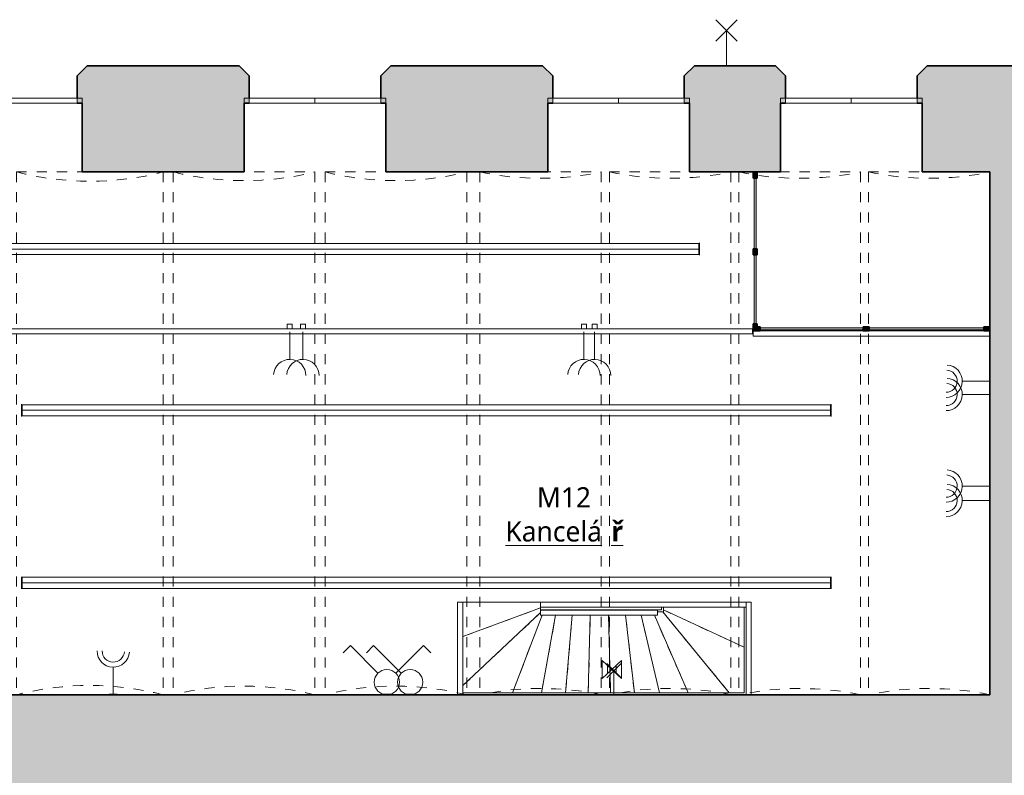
# Model space of a CAD drawing. Header units: metres. Extents: x -0.2 to 46.6, y -4.9 to 28.
# Tile 14 of 15: x 26.9 to 36.6, y 7.7 to 15.2. Entities that reach past the tile are written whole.
import ezdxf

# ---------------------------------------------------------------- set-up
doc = ezdxf.new("R2010")
doc.units = ezdxf.units.M
doc.linetypes.add('AV - Cerch_ 1 tecka 4mm', pattern=[0.006, 0.004, -0.001, 0, -0.001])
doc.linetypes.add('AV - Cerch_ 2 tecky 4mm', pattern=[0.008, 0.004, -0.0015, 0, -0.001, 0, -0.0015])
doc.layers.add('AV-MISTNOSTI', color=5, linetype='Continuous', lineweight=5, true_color=0x0000ff)
doc.layers.add('AV-TEXTY', color=5, linetype='Continuous', lineweight=13, true_color=0x0000ff)
doc.layers.add('AV-SRAFY', color=7, linetype='Continuous', lineweight=35)
doc.layers.add('AV-STAVBA', color=7, linetype='Continuous', lineweight=18)
doc.styles.add('Trebuchet MS_B', font='trebuc.ttf', dxfattribs={"height": 0.2})

# ---------------------------------------------------------------- blocks, each defined once
blk = doc.blocks.new('WI_2222_bez středního sloupku - 1400x3440-1056389-1NP mezipatro')
at = {"layer": 'AV-STAVBA', "color": 254, "true_color": 0xcccccc}
for p, q in [((-0.7, 0.155), (-0.7, 0.205)), ((-0.7, 0.205), (0.7, 0.205)), ((0, 0.205), (-0.65, 0.205)), ((-0.65, 0.205), (-0.65, 0.155)), ((-0.65, 0.155), (-0.65, 0.205)), ((0.65, 0.205), (0, 0.205)), ((0, 0.205), (0, 0.155)), ((0, 0.205), (0, 0.155)), ((0.65, 0.205), (0.65, 0.155)), ((0.65, 0.155), (0.65, 0.205)), ((0.7, 0.155), (0.7, 0.205)), ((-0.7, 0.155), (0.7, 0.155)), ((-0.65, 0.155), (0, 0.155)), ((0, 0.155), (0.65, 0.155))]:
    blk.add_line(p, q, dxfattribs=at)
blk = doc.blocks.new('GM_Void_valená klenba - GM_Void_valená klenba-1557071-1NP mezipatro')
at = {"layer": 'AV-STAVBA', "color": 254, "linetype": 'AV - Cerch_ 1 tecka 4mm', "lineweight": 13, "true_color": 0xcccccc}
for p, q in [((-0.725, 2.585), (-0.725, -2.585)), ((-0.725, 2.585), (0.725, 2.585)), ((0.725, 2.585), (0.725, -2.585)), ((-0.725, -2.585), (0.725, -2.585))]:
    blk.add_line(p, q, dxfattribs=at)
for centre, start, end in [((0, 5.3929), 255.52249, 284.47751), ((0, -5.3929), 75.52249, 104.47751)]:
    blk.add_arc(centre, 2.9, start, end, dxfattribs=at)
blk = doc.blocks.new('GM_Void_valená klenba - GM_Void_valená klenba-1557072-1NP mezipatro')
at = {"layer": 'AV-STAVBA', "color": 254, "linetype": 'AV - Cerch_ 1 tecka 4mm', "lineweight": 13, "true_color": 0xcccccc}
for p, q in [((-0.7, 2.585), (-0.7, -2.585)), ((-0.7, 2.585), (0.7, 2.585)), ((0.7, 2.585), (0.7, -2.585)), ((-0.7, -2.585), (0.7, -2.585))]:
    blk.add_line(p, q, dxfattribs=at)
for centre, start, end in [((0, 5.3992), 256.03204, 283.96796), ((0, -5.3992), 76.03204, 103.96796)]:
    blk.add_arc(centre, 2.9, start, end, dxfattribs=at)
blk = doc.blocks.new('GM_Void_valená klenba - GM_Void_valená klenba-1557073-1NP mezipatro')
at = {"layer": 'AV-STAVBA', "color": 254, "linetype": 'AV - Cerch_ 1 tecka 4mm', "lineweight": 13, "true_color": 0xcccccc}
for p, q in [((-0.6, 2.585), (-0.6, -2.585)), ((-0.6, 2.585), (0.6, 2.585)), ((0.6, 2.585), (0.6, -2.585)), ((-0.6, -2.585), (0.6, -2.585))]:
    blk.add_line(p, q, dxfattribs=at)
for centre, start, end in [((0, 5.4223), 258.05946, 281.94054), ((0, -5.4223), 78.05946, 101.94054)]:
    blk.add_arc(centre, 2.9, start, end, dxfattribs=at)
blk = doc.blocks.new('Railing - Railing-1374082-1NP mezipatro')
at = {"layer": 'AV-STAVBA', "color": 254, "true_color": 0xcccccc}
for p, q in [((32.0348, 9.3143), (32.0348, 9.3643)), ((33.1897, 9.3643), (32.0348, 9.3643)), ((33.1897, 9.3643), (33.1897, 9.3143)), ((33.1897, 9.3143), (32.0348, 9.3143))]:
    blk.add_line(p, q, dxfattribs=at)
blk = doc.blocks.new('Railing - Railing-1385250-1NP mezipatro')
at = {"layer": 'AV-STAVBA', "color": 254, "true_color": 0xcccccc}
for p, q in [((32.0348, 9.3946), (32.0348, 9.4446)), ((34.0648, 9.4446), (32.0348, 9.4446)), ((34.0648, 9.4446), (34.0648, 9.3946)), ((34.0648, 9.4446), (34.1148, 9.4446)), ((34.0648, 9.4446), (34.0648, 8.5282)), ((34.1148, 8.5282), (34.1148, 9.4446)), ((32.0348, 9.3946), (34.0648, 9.3946))]:
    blk.add_line(p, q, dxfattribs=at)
blk = doc.blocks.new('Railing - Railing-1385278-1NP mezipatro')
at = {"layer": 'AV-STAVBA', "color": 254, "true_color": 0xcccccc}
for p, q in [((31.2148, 9.4446), (31.2648, 9.4446)), ((31.2148, 9.4446), (31.2148, 8.5282)), ((31.2648, 8.5282), (31.2648, 9.4446))]:
    blk.add_line(p, q, dxfattribs=at)
blk = doc.blocks.new('Obdélníková příčel - Koncepční příčel interiérová 60_40-1385700-1NP mezipatro')
at = {"layer": 'AV-STAVBA', "true_color": 0xcccccc}
blk.add_hatch(color=254, dxfattribs=at).paths.add_polyline_path([(-0.06, -0.02), (0, -0.02), (0, 0.02), (-0.06, 0.02)])
at = {"layer": 'AV-STAVBA', "color": 254, "lineweight": 35, "true_color": 0xcccccc}
for p, q in [((0, 0.02), (-0.06, 0.02)), ((-0.06, 0.02), (-0.06, -0.02)), ((0, -0.02), (0, 0.02)), ((-0.06, -0.02), (0, -0.02))]:
    blk.add_line(p, q, dxfattribs=at)
blk = doc.blocks.new('Systémový panel - Prosklený panel - Interiérový-1386554-1NP mezipatro')
at = {"layer": 'AV-STAVBA', "true_color": 0xcccccc}
blk.add_hatch(color=254, dxfattribs=at).paths.add_polyline_path([(-0.34, 0.0061), (-0.34, -0.01), (0.34, -0.01), (0.34, 0.01), (-0.34, 0.01)])
at = {"layer": 'AV-STAVBA', "color": 254, "true_color": 0xcccccc}
for p, q in [((0.34, 0.01), (-0.34, 0.01)), ((-0.34, 0.01), (-0.34, -0.01)), ((0.34, -0.01), (0.34, 0.01)), ((-0.34, -0.01), (0.34, -0.01))]:
    blk.add_line(p, q, dxfattribs=at)
blk = doc.blocks.new('Obdélníková příčel - Koncepční příčel interiérová 60_40-1385705-1NP mezipatro')
at = {"layer": 'AV-STAVBA', "true_color": 0xcccccc}
blk.add_hatch(color=254, dxfattribs=at).paths.add_polyline_path([(-0.06, -0.0061), (-0.06, 0.02), (0, 0.02), (0, -0.02), (-0.06, -0.02)])
at = {"layer": 'AV-STAVBA', "color": 254, "lineweight": 35, "true_color": 0xcccccc}
for p, q in [((-0.06, 0.02), (0, 0.02)), ((-0.06, -0.02), (-0.06, 0.02)), ((0, 0.02), (0, -0.02)), ((0, -0.02), (-0.06, -0.02))]:
    blk.add_line(p, q, dxfattribs=at)
blk = doc.blocks.new('Systémový panel - Prosklený panel - Interiérový-1386290-1NP mezipatro')
at = {"layer": 'AV-STAVBA', "true_color": 0xcccccc}
blk.add_hatch(color=254, dxfattribs=at).paths.add_polyline_path([(-0.342, 0.01), (-0.5669, 0.01), (-0.5669, -0.01), (0.5669, -0.01), (0.5669, 0.01)])
at = {"layer": 'AV-STAVBA', "color": 254, "true_color": 0xcccccc}
for p, q in [((0.5669, 0.01), (-0.5669, 0.01)), ((-0.5669, 0.01), (-0.5669, -0.01)), ((0.5669, -0.01), (0.5669, 0.01)), ((-0.5669, -0.01), (0.5669, -0.01))]:
    blk.add_line(p, q, dxfattribs=at)
blk = doc.blocks.new('L Corner Mullion - 50x50-1386591-1NP mezipatro')
at = {"layer": 'AV-STAVBA', "true_color": 0xcccccc}
blk.add_hatch(color=254, dxfattribs=at).paths.add_polyline_path([(0.0061, -0.02), (-0.05, -0.02), (-0.05, 0.02), (-0.02, 0.02), (-0.02, 0.05), (0.02, 0.05), (0.02, -0.02)])
at = {"layer": 'AV-STAVBA', "color": 254, "lineweight": 35, "true_color": 0xcccccc}
for p, q in [((-0.05, -0.02), (-0.05, 0.02)), ((-0.05, 0.02), (-0.02, 0.02)), ((-0.02, 0.05), (0.02, 0.05)), ((-0.02, 0.02), (-0.02, 0.05)), ((0.02, 0.05), (0.02, -0.02)), ((0.02, -0.02), (-0.05, -0.02))]:
    blk.add_line(p, q, dxfattribs=at)
blk = doc.blocks.new('Systémový panel - Prosklený panel - Interiérový-1386556-1NP mezipatro')
at = {"layer": 'AV-STAVBA', "true_color": 0xcccccc}
blk.add_hatch(color=254, dxfattribs=at).paths.add_polyline_path([(-0.5081, 0.01), (-0.5081, -0.01), (0.5081, -0.01), (0.5081, 0.01)])
at = {"layer": 'AV-STAVBA', "color": 254, "true_color": 0xcccccc}
for p, q in [((0.5081, 0.01), (-0.5081, 0.01)), ((-0.5081, 0.01), (-0.5081, -0.01)), ((0.5081, -0.01), (0.5081, 0.01)), ((-0.5081, -0.01), (0.5081, -0.01))]:
    blk.add_line(p, q, dxfattribs=at)
blk = doc.blocks.new('Obdélníková příčel - Koncepční příčel interiérová 60_40-1386247-1NP mezipatro')
at = {"layer": 'AV-STAVBA', "true_color": 0xcccccc}
blk.add_hatch(color=254, dxfattribs=at).paths.add_polyline_path([(0.03, -0.02), (-0.03, -0.02), (-0.03, 0.02), (0.03, 0.02)])
at = {"layer": 'AV-STAVBA', "color": 254, "lineweight": 35, "true_color": 0xcccccc}
for p, q in [((-0.03, 0.02), (0.03, 0.02)), ((-0.03, -0.02), (-0.03, 0.02)), ((0.03, 0.02), (0.03, -0.02)), ((0.03, -0.02), (-0.03, -0.02))]:
    blk.add_line(p, q, dxfattribs=at)
blk = doc.blocks.new('Systémový panel - Prosklený panel - Interiérový-1386271-1NP mezipatro')
at = {"layer": 'AV-STAVBA', "true_color": 0xcccccc}
blk.add_hatch(color=254, dxfattribs=at).paths.add_polyline_path([(-0.35, -0.01), (0.35, -0.01), (0.35, 0.01), (-0.35, 0.01), (-0.35, 0.0061)])
at = {"layer": 'AV-STAVBA', "color": 254, "true_color": 0xcccccc}
for p, q in [((0.35, 0.01), (-0.35, 0.01)), ((-0.35, 0.01), (-0.35, -0.01)), ((0.35, -0.01), (0.35, 0.01)), ((-0.35, -0.01), (0.35, -0.01))]:
    blk.add_line(p, q, dxfattribs=at)
blk = doc.blocks.new('Railing - Railing-1386329-1NP mezipatro')
at = {"layer": 'AV-STAVBA', "color": 254, "true_color": 0xcccccc}
for p, q in [((34.1304, 12.1482), (25.3048, 12.1482)), ((25.3048, 12.0982), (34.1304, 12.0982)), ((34.1304, 12.1482), (34.1304, 12.0982))]:
    blk.add_line(p, q, dxfattribs=at)
blk = doc.blocks.new('Railing - Railing-1386443-1NP mezipatro')
at = {"layer": 'AV-STAVBA', "color": 254, "true_color": 0xcccccc}
for p, q in [((34.1348, 12.0757), (34.1348, 12.1257)), ((36.4748, 12.1257), (34.1348, 12.1257)), ((34.1348, 12.0757), (36.4748, 12.0757))]:
    blk.add_line(p, q, dxfattribs=at)
blk = doc.blocks.new('D0089 - 1514 - OÚPSŘ_Benešova_rvt-1-1NP mezipatro')
at = {"layer": 'AV-SRAFY', "lineweight": 18, "true_color": 0xcccccc}
h = blk.add_hatch(color=254, dxfattribs=at)
h.paths.add_polyline_path([(36.4748, 13.6982), (37.3348, 13.6982), (37.3348, 14.7482), (35.8548, 14.7482), (35.7548, 14.6482), (35.7548, 14.3782), (35.8048, 14.3782), (35.8048, 13.6982), (36.1898, 13.6982)])
h.paths.add_polyline_path([(38.6848, 13.6982), (39.1448, 13.6982), (39.1448, 14.7482), (38.6848, 14.7482)])
h.paths.add_polyline_path([(34.4048, 13.6982), (34.4048, 14.3782), (34.4548, 14.3782), (34.4548, 14.6482), (34.3548, 14.7482), (33.5548, 14.7482), (33.4548, 14.6482), (33.4548, 14.3782), (33.5048, 14.3782), (33.5048, 13.6982), (34.1487, 13.6982)])
h.paths.add_polyline_path([(32.1048, 13.6982), (32.1048, 14.3782), (32.1548, 14.3782), (32.1548, 14.6482), (32.0548, 14.7482), (30.5548, 14.7482), (30.4548, 14.6482), (30.4548, 14.3782), (30.5048, 14.3782), (30.5048, 13.6982)])
h.paths.add_polyline_path([(22.8048, 13.6982), (22.8048, 14.3782), (22.8548, 14.3782), (22.8548, 14.6482), (22.7548, 14.7482), (22.3248, 14.7482), (22.3248, 13.6982)])
h.paths.add_polyline_path([(25.9842, 13.6982), (26.1048, 13.6982), (26.1048, 14.3782), (26.1548, 14.3782), (26.1548, 14.6482), (26.0548, 14.7482), (24.2548, 14.7482), (24.1548, 14.6482), (24.1548, 14.3782), (24.2048, 14.3782), (24.2048, 13.6982), (25.3048, 13.6982)])
h.paths.add_polyline_path([(27.5048, 13.6982), (29.1048, 13.6982), (29.1048, 14.3782), (29.1548, 14.3782), (29.1548, 14.6482), (29.0548, 14.7482), (27.5548, 14.7482), (27.4548, 14.6482), (27.4548, 14.3782), (27.5048, 14.3782)])
blk.add_hatch(color=254, dxfattribs=at).paths.add_polyline_path([(36.4748, 8.5282), (36.7748, 8.5282), (36.7748, 13.6982), (36.4748, 13.6982), (36.4748, 11.8744)])
h = blk.add_hatch(color=254, dxfattribs=at)
h.paths.add_polyline_path([(36.9798, 7.5782), (36.9798, 8.5282), (22.4048, 8.5282), (22.4048, 7.5782), (36.1898, 7.5782)])
h.paths.add_polyline_path([(39.1448, 7.5782), (39.1448, 8.5282), (38.8598, 8.5282), (38.8598, 7.5782)])
at = {"layer": 'AV-STAVBA', "color": 254, "lineweight": 35, "true_color": 0xcccccc}
for p, q in [((27.5548, 14.7482), (27.4548, 14.6482)), ((29.0548, 14.7482), (27.5548, 14.7482)), ((29.1548, 14.6482), (29.0548, 14.7482)), ((30.5548, 14.7482), (30.4548, 14.6482)), ((32.0548, 14.7482), (30.5548, 14.7482)), ((32.1548, 14.6482), (32.0548, 14.7482)), ((33.5548, 14.7482), (33.4548, 14.6482)), ((34.3548, 14.7482), (33.5548, 14.7482)), ((34.4548, 14.6482), (34.3548, 14.7482)), ((35.8548, 14.7482), (35.7548, 14.6482)), ((37.3348, 14.7482), (35.8548, 14.7482)), ((27.4548, 14.6482), (27.4548, 14.4282)), ((29.1548, 14.4282), (29.1548, 14.6482)), ((30.4548, 14.6482), (30.4548, 14.4282)), ((32.1548, 14.4282), (32.1548, 14.6482)), ((33.4548, 14.6482), (33.4548, 14.4282)), ((34.4548, 14.4282), (34.4548, 14.6482)), ((35.7548, 14.6482), (35.7548, 14.4282)), ((27.4548, 14.3782), (27.5048, 14.3782)), ((27.5048, 14.3782), (27.5048, 13.6982)), ((29.1048, 13.6982), (29.1048, 14.3782)), ((29.1048, 14.3782), (29.1548, 14.3782)), ((30.4548, 14.3782), (30.5048, 14.3782)), ((30.5048, 14.3782), (30.5048, 13.6982)), ((32.1048, 13.6982), (32.1048, 14.3782)), ((32.1048, 14.3782), (32.1548, 14.3782)), ((33.4548, 14.3782), (33.5048, 14.3782)), ((33.5048, 14.3782), (33.5048, 13.6982)), ((34.4048, 13.6982), (34.4048, 14.3782)), ((34.4048, 14.3782), (34.4548, 14.3782)), ((35.7548, 14.3782), (35.8048, 14.3782)), ((35.8048, 14.3782), (35.8048, 13.6982)), ((27.5048, 13.6982), (29.1048, 13.6982)), ((30.5048, 13.6982), (32.1048, 13.6982)), ((33.5048, 13.6982), (34.4048, 13.6982)), ((35.8048, 13.6982), (36.4748, 13.6982)), ((36.4748, 13.6982), (36.4748, 8.5282)), ((36.4748, 8.5282), (25.3048, 8.5282))]:
    blk.add_line(p, q, dxfattribs=at)
at = {"layer": 'AV-STAVBA', "color": 254, "true_color": 0xcccccc}
for p, q in [((34.1348, 12.1482), (34.1304, 12.1482)), ((31.2648, 9.4446), (32.0348, 9.4446)), ((31.2648, 9.4446), (32.0348, 9.4446)), ((31.2648, 9.104), (32.0348, 9.3872)), ((31.2648, 8.6185), (32.0348, 9.3415)), ((32.0348, 9.3682), (32.0348, 9.3946)), ((32.0348, 9.3682), (32.0348, 9.3643)), ((33.2281, 9.3682), (32.0348, 9.3682)), ((33.2419, 9.3482), (33.1897, 9.3482)), ((33.2481, 9.3941), (33.2281, 9.3941)), ((33.2281, 9.3941), (33.2281, 9.3682)), ((33.2481, 9.3482), (33.2419, 9.3482)), ((33.8995, 8.5482), (33.2419, 9.3482)), ((33.2481, 9.3941), (33.2481, 9.3682)), ((34.0481, 9.3941), (33.2481, 9.3941)), ((33.2481, 9.3482), (33.2481, 9.3682)), ((34.0481, 8.9978), (33.2481, 9.3672)), ((34.0648, 9.3941), (34.0481, 9.3941)), ((34.0481, 9.3941), (34.0481, 8.9978)), ((31.7583, 8.5482), (32.0491, 9.3143)), ((32.0434, 8.5482), (32.1827, 9.3143)), ((32.2823, 8.5482), (32.347, 9.3143)), ((32.5057, 8.5482), (32.5256, 9.3143)), ((32.7266, 8.5482), (32.7065, 9.3143)), ((32.9614, 8.5482), (32.8746, 9.3143)), ((33.2114, 8.5482), (33.0289, 9.3143)), ((33.492, 8.5482), (33.1598, 9.3143)), ((34.0481, 8.9978), (34.0481, 8.7997)), ((34.0481, 8.7997), (34.0481, 8.5482)), ((31.4818, 8.5482), (31.2648, 8.5482)), ((31.7583, 8.5482), (31.4818, 8.5482)), ((32.0434, 8.5482), (31.7583, 8.5482)), ((32.2823, 8.5482), (32.0434, 8.5482)), ((32.5057, 8.5482), (32.2823, 8.5482)), ((32.7266, 8.5482), (32.5057, 8.5482)), ((32.9614, 8.5482), (32.7266, 8.5482)), ((33.2114, 8.5482), (32.9614, 8.5482)), ((33.492, 8.5482), (33.2114, 8.5482)), ((33.8995, 8.5482), (33.492, 8.5482)), ((34.0333, 8.5482), (33.8995, 8.5482)), ((34.0481, 8.5482), (34.0333, 8.5482))]:
    blk.add_line(p, q, dxfattribs=at)
at = {"layer": 'AV-STAVBA', "color": 254, "linetype": 'AV - Cerch_ 2 tecky 4mm', "true_color": 0xcccccc}
for p, q in [((31.2648, 9.104), (32.0348, 9.3872)), ((31.2648, 8.6185), (32.0348, 9.3415)), ((33.8995, 8.5482), (33.2419, 9.3482)), ((34.0481, 9.3941), (33.2481, 9.3941)), ((34.0481, 8.9978), (33.2481, 9.3672)), ((31.7583, 8.5482), (32.0491, 9.3143)), ((32.0434, 8.5482), (32.1827, 9.3143)), ((32.2823, 8.5482), (32.347, 9.3143)), ((32.5057, 8.5482), (32.5256, 9.3143)), ((32.7266, 8.5482), (32.7065, 9.3143)), ((32.9614, 8.5482), (32.8746, 9.3143)), ((33.2114, 8.5482), (33.0289, 9.3143)), ((33.492, 8.5482), (33.1598, 9.3143))]:
    blk.add_line(p, q, dxfattribs=at)
at = {"layer": 'AV-STAVBA', "color": 254, "linetype": 'AV - Cerch_ 1 tecka 4mm', "lineweight": 13, "true_color": 0xcccccc}
for name, p in [('WI_2222_bez středního sloupku - 1400x3440-1056389-1NP mezipatro', (26.8048, 14.2232)), ('WI_2222_bez středního sloupku - 1400x3440-1056389-1NP mezipatro', (29.8048, 14.2232)), ('WI_2222_bez středního sloupku - 1400x3440-1056389-1NP mezipatro', (32.8048, 14.2232)), ('WI_2222_bez středního sloupku - 1400x3440-1056389-1NP mezipatro', (35.1048, 14.2232)), ('GM_Void_valená klenba - GM_Void_valená klenba-1557071-1NP mezipatro', (27.5798, 11.1132)), ('GM_Void_valená klenba - GM_Void_valená klenba-1557072-1NP mezipatro', (29.1048, 11.1132)), ('GM_Void_valená klenba - GM_Void_valená klenba-1557072-1NP mezipatro', (30.6048, 11.1132)), ('GM_Void_valená klenba - GM_Void_valená klenba-1557073-1NP mezipatro', (32.0348, 11.1132)), ('GM_Void_valená klenba - GM_Void_valená klenba-1557073-1NP mezipatro', (33.3148, 11.1132)), ('GM_Void_valená klenba - GM_Void_valená klenba-1557073-1NP mezipatro', (34.5948, 11.1132)), ('GM_Void_valená klenba - GM_Void_valená klenba-1557073-1NP mezipatro', (35.8748, 11.1132)), ('Obdélníková příčel - Koncepční příčel interiérová 60_40-1385700-1NP mezipatro', (36.4748, 12.1482)), ('Railing - Railing-1386329-1NP mezipatro', (0, 0)), ('Railing - Railing-1386443-1NP mezipatro', (0, 0)), ('Railing - Railing-1385278-1NP mezipatro', (0, 0)), ('Railing - Railing-1385250-1NP mezipatro', (0, 0)), ('Railing - Railing-1374082-1NP mezipatro', (0, 0))]:
    blk.add_blockref(name, p, dxfattribs=at)
at = {"layer": 'AV-STAVBA', "color": 254, "linetype": 'AV - Cerch_ 1 tecka 4mm', "lineweight": 13, "true_color": 0xcccccc, "extrusion": (0, 0, -1), "rotation": 90.00000000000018}
for name, p in [('Obdélníková příčel - Koncepční příčel interiérová 60_40-1385705-1NP mezipatro', (-34.1548, 13.6982)), ('Obdélníková příčel - Koncepční příčel interiérová 60_40-1386247-1NP mezipatro', (-34.1548, 12.9082))]:
    blk.add_blockref(name, p, dxfattribs=at)
at = {"layer": 'AV-STAVBA', "color": 254, "linetype": 'AV - Cerch_ 1 tecka 4mm', "lineweight": 13, "true_color": 0xcccccc}
for name, p, rotation in [('Systémový panel - Prosklený panel - Interiérový-1386271-1NP mezipatro', (34.1548, 13.2882), 89.99999999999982), ('Systémový panel - Prosklený panel - Interiérový-1386554-1NP mezipatro', (34.1548, 12.5382), 89.99999999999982), ('Systémový panel - Prosklený panel - Interiérový-1386556-1NP mezipatro', (34.7129, 12.1482), 180), ('Systémový panel - Prosklený panel - Interiérový-1386290-1NP mezipatro', (35.8479, 12.1482), 180)]:
    blk.add_blockref(name, p, dxfattribs=dict(at, rotation=rotation))
at = {"layer": 'AV-STAVBA', "color": 254, "linetype": 'AV - Cerch_ 1 tecka 4mm', "lineweight": 13, "true_color": 0xcccccc, "extrusion": (0, 0, -1)}
for name, p in [('L Corner Mullion - 50x50-1386591-1NP mezipatro', (-34.1548, 12.1482)), ('Obdélníková příčel - Koncepční příčel interiérová 60_40-1386247-1NP mezipatro', (-35.2509, 12.1482))]:
    blk.add_blockref(name, p, dxfattribs=at)
blk = doc.blocks.new('EF_Zásuvka - Dvojzásuvka-V11-1NP mezipatro')
at = {"layer": 'AV-STAVBA'}
for p, q in [((36.4698, 11.6695), (36.4698, 11.5895)), ((36.4748, 11.6695), (36.4698, 11.6695)), ((36.4698, 11.6595), (36.4698, 11.5995)), ((36.4698, 11.5995), (36.4698, 11.6595)), ((36.4698, 11.6595), (36.4698, 11.5995)), ((36.4698, 11.5995), (36.4698, 11.6595)), ((36.4698, 11.6545), (36.4698, 11.6045)), ((36.4698, 11.6545), (36.4698, 11.6045)), ((36.4698, 11.6495), (36.4698, 11.6115)), ((36.4698, 11.6495), (36.4698, 11.6115)), ((36.4698, 11.6495), (36.4698, 11.6115)), ((36.4698, 11.6495), (36.4698, 11.6115)), ((36.4698, 11.6383), (36.4698, 11.642)), ((36.4698, 11.6383), (36.4698, 11.642)), ((36.4698, 11.637), (36.4698, 11.6407)), ((36.4698, 11.637), (36.4698, 11.6407)), ((36.4698, 11.632), (36.4698, 11.6283)), ((36.4698, 11.632), (36.4698, 11.6283)), ((36.4698, 11.627), (36.4698, 11.6233)), ((36.4698, 11.627), (36.4698, 11.6233)), ((36.4698, 11.6234), (36.4698, 11.6196)), ((36.4698, 11.6234), (36.4698, 11.6196)), ((36.4698, 11.622), (36.4698, 11.6183)), ((36.4698, 11.622), (36.4698, 11.6183)), ((36.4698, 11.5895), (36.4748, 11.5895))]:
    blk.add_line(p, q, dxfattribs=at)
blk = doc.blocks.new('EF_Zásuvka - Dvojzásuvka-840806-1NP mezipatro')
at = {"layer": 'AV-STAVBA'}
for p, q in [((5.2998, 14.8844), (5.2998, 14.9644)), ((5.2998, 14.9644), (5.3048, 14.9644)), ((5.2998, 14.8944), (5.2998, 14.9544)), ((5.2998, 14.9544), (5.2998, 14.8944)), ((5.2998, 14.8944), (5.2998, 14.9544)), ((5.2998, 14.9544), (5.2998, 14.8944)), ((5.2998, 14.9494), (5.2998, 14.8994)), ((5.2998, 14.9494), (5.2998, 14.8994)), ((5.2998, 14.9425), (5.2998, 14.9044)), ((5.2998, 14.9425), (5.2998, 14.9044)), ((5.2998, 14.9425), (5.2998, 14.9044)), ((5.2998, 14.9425), (5.2998, 14.9044)), ((5.2998, 14.9357), (5.2998, 14.9319)), ((5.2998, 14.9357), (5.2998, 14.9319)), ((5.2998, 14.9344), (5.2998, 14.9306)), ((5.2998, 14.9344), (5.2998, 14.9306)), ((5.2998, 14.9307), (5.2998, 14.9269)), ((5.2998, 14.9307), (5.2998, 14.9269)), ((5.2998, 14.9257), (5.2998, 14.9219)), ((5.2998, 14.9257), (5.2998, 14.9219)), ((5.2998, 14.9133), (5.2998, 14.917)), ((5.2998, 14.9133), (5.2998, 14.917)), ((5.2998, 14.9119), (5.2998, 14.9157)), ((5.2998, 14.9119), (5.2998, 14.9157)), ((5.3048, 14.8844), (5.2998, 14.8844))]:
    blk.add_line(p, q, dxfattribs=at)
blk = doc.blocks.new('EF_Vypínač - Jednoklapka-V10-1NP mezipatro')
at = {"layer": 'AV-STAVBA'}
for p, q in [((23.1798, 9.1153), (23.1798, 9.1953)), ((23.1798, 9.1953), (23.1848, 9.1953)), ((23.1798, 9.1853), (23.1798, 9.1253)), ((23.1798, 9.1253), (23.1798, 9.1853)), ((23.1848, 9.1153), (23.1798, 9.1153))]:
    blk.add_line(p, q, dxfattribs=at)
blk = doc.blocks.new('EF_Vypínač - Dvojklapka-V12-1NP mezipatro')
at = {"layer": 'AV-STAVBA'}
for p, q in [((30.4755, 8.5332), (30.5555, 8.5332)), ((30.4755, 8.5282), (30.4755, 8.5332)), ((30.5455, 8.5332), (30.4855, 8.5332)), ((30.4855, 8.5332), (30.5455, 8.5332)), ((30.5555, 8.5332), (30.5555, 8.5282))]:
    blk.add_line(p, q, dxfattribs=at)
blk = doc.blocks.new('EF_Zásuvka - Jednozásuvka-V13-1NP mezipatro')
at = {"layer": 'AV-STAVBA'}
for p, q in [((26.2673, 12.1482), (26.2673, 12.1932)), ((26.2673, 12.1932), (26.3153, 12.1932)), ((26.3153, 12.1932), (26.3153, 12.1482))]:
    blk.add_line(p, q, dxfattribs=at)
blk = doc.blocks.new('LF_Závěsné lineární svítidlo - 8000x120-926063-1NP mezipatro')
at = {"layer": 'AV-STAVBA', "color": 5, "true_color": 0x0000ff}
for p, q in [((-4, -0.06), (-4, 0.06)), ((4, 0), (-4, 0)), ((-3.995, -0.055), (-3.995, 0.055)), ((-3.995, 0.055), (3.995, 0.055)), ((3.995, 0.055), (3.995, -0.055)), ((4, 0.06), (4, -0.06)), ((3.995, -0.055), (-3.995, -0.055))]:
    blk.add_line(p, q, dxfattribs=at)
blk = doc.blocks.new('LF_Závěsné lineární svítidlo - 8000x120-914051-1NP mezipatro')
at = {"layer": 'AV-STAVBA', "color": 5, "true_color": 0x0000ff}
for p, q in [((-4, -0.06), (-4, 0.06)), ((4, 0), (-4, 0)), ((-3.995, -0.055), (-3.995, 0.055)), ((-3.995, 0.055), (3.995, 0.055)), ((3.995, 0.055), (3.995, -0.055)), ((4, 0.06), (4, -0.06)), ((3.995, -0.055), (-3.995, -0.055))]:
    blk.add_line(p, q, dxfattribs=at)
blk = doc.blocks.new('LF_polokoule_face - LF_polokoule_face-899879-1NP mezipatro')
at = {"layer": 'AV-STAVBA', "color": 5, "true_color": 0x0000ff}
for p, q in [((32.8304, 8.6973), (32.689, 8.8387)), ((32.689, 8.6973), (32.8304, 8.8387)), ((32.7597, 8.5282), (32.7597, 8.768))]:
    blk.add_line(p, q, dxfattribs=at)
blk = doc.blocks.new('LF_Svítidlo nouzové nástěnné - Svítidlo nástěnné_nouzové-902812-1NP mezipatro')
at = {"layer": 'AV-STAVBA', "color": 5, "true_color": 0x0000ff}
for p, q in [((32.8328, 8.6898), (32.6441, 8.8666)), ((32.6441, 8.6898), (32.8328, 8.8666)), ((32.6441, 8.6898), (32.6441, 8.8666)), ((32.8328, 8.6898), (32.8328, 8.8666)), ((32.6953, 8.7378), (32.6953, 8.8186)), ((32.7816, 8.7378), (32.7816, 8.8186))]:
    blk.add_line(p, q, dxfattribs=at)
blk = doc.blocks.new('LF_Lineární světlo_face - 300x300-914272-1NP mezipatro')
at = {"layer": 'AV-STAVBA', "color": 5, "true_color": 0x0000ff}
for p, q in [((10.9257, 14.9921), (10.7135, 15.2043)), ((10.7135, 14.9921), (10.9257, 15.2043)), ((10.8196, 15.0982), (10.8196, 14.7482))]:
    blk.add_line(p, q, dxfattribs=at)

msp = doc.modelspace()

# ---------------------------------------------------------------- linework, layer by layer
at = {"layer": 'AV-TEXTY', "lineweight": 5}
for p, q in [((29.5555, 11.845), (29.5555, 12.1182)), ((29.6864, 11.845), (29.6864, 12.1182)), ((32.4631, 11.845), (32.4631, 12.1182)), ((32.5686, 11.845), (32.5686, 12.1182)), ((36.2016, 11.6295), (36.4748, 11.6295)), ((36.2016, 11.4979), (36.4748, 11.4979)), ((36.2016, 10.592), (36.4748, 10.592)), ((36.2016, 10.4492), (36.4748, 10.4492)), ((30.1545, 9.0142), (30.0825, 8.9423)), ((30.4271, 8.7416), (30.1545, 9.0142)), ((30.3847, 9.0142), (30.3127, 8.9423)), ((30.6573, 8.7416), (30.3847, 9.0142)), ((30.6039, 8.7416), (30.8766, 9.0142)), ((30.8766, 9.0142), (30.9485, 8.9423)), ((27.8117, 8.8014), (27.8117, 8.5282)), ((30.6039, 8.7416), (30.6336, 8.7713)), ((30.6573, 8.7416), (30.6276, 8.7713))]:
    msp.add_line(p, q, dxfattribs=at)
for centre in [(30.5155, 8.6532), (30.7457, 8.6532)]:
    msp.add_circle(centre, 0.125, dxfattribs=at)
for centre, radius, start, end in [((29.5555, 11.685), 0.16, 360, 176.41054), ((29.6864, 11.685), 0.16, 360, 176.41054), ((32.4631, 11.685), 0.16, 360, 176.41054), ((32.5686, 11.685), 0.16, 360, 176.41054), ((36.0416, 11.6295), 0.16, 270, 86.41054), ((36.0416, 11.6295), 0.11, 270, 86.41054), ((36.0416, 11.4979), 0.16, 270, 86.41054), ((36.0416, 11.4979), 0.11, 270, 86.41054), ((36.0416, 10.592), 0.16, 270, 86.41054), ((36.0416, 10.592), 0.11, 270, 86.41054), ((36.0416, 10.4492), 0.16, 270, 86.41054), ((36.0416, 10.4492), 0.11, 270, 86.41054), ((27.8117, 8.9614), 0.16, 180, 356.41054), ((27.8117, 8.9614), 0.11, 180, 356.41054)]:
    msp.add_arc(centre, radius, start, end, dxfattribs=at)

# ---------------------------------------------------------------- block references
at = {"lineweight": 5}
msp.add_blockref('D0089 - 1514 - OÚPSŘ_Benešova_rvt-1-1NP mezipatro', (0, 0), dxfattribs=at)
at = {"layer": 'AV-STAVBA', "color": 5, "true_color": 0x0000ff}
for name, p in [('LF_Lineární světlo_face - 300x300-914272-1NP mezipatro', (23.0516, 0)), ('LF_Svítidlo nouzové nástěnné - Svítidlo nástěnné_nouzové-902812-1NP mezipatro', (0, 0)), ('LF_polokoule_face - LF_polokoule_face-899879-1NP mezipatro', (0, 0))]:
    msp.add_blockref(name, p, dxfattribs=at)
at = {"layer": 'AV-STAVBA', "color": 5, "true_color": 0x0000ff, "extrusion": (0, 0, -1)}
msp.add_blockref('LF_Závěsné lineární svítidlo - 8000x120-926063-1NP mezipatro', (-29.6048, 12.9362), dxfattribs=at)
at = {"layer": 'AV-STAVBA'}
for name, p in [('EF_Zásuvka - Jednozásuvka-V13-1NP mezipatro', (3.2642, 0)), ('EF_Zásuvka - Jednozásuvka-V13-1NP mezipatro', (3.3951, 0)), ('EF_Zásuvka - Jednozásuvka-V13-1NP mezipatro', (6.1718, 0)), ('EF_Zásuvka - Jednozásuvka-V13-1NP mezipatro', (6.2773, 0)), ('EF_Zásuvka - Dvojzásuvka-V11-1NP mezipatro', (0, 0)), ('EF_Zásuvka - Dvojzásuvka-V11-1NP mezipatro', (0, -0.1316)), ('EF_Zásuvka - Dvojzásuvka-V11-1NP mezipatro', (0, -1.0376)), ('EF_Zásuvka - Dvojzásuvka-V11-1NP mezipatro', (0, -1.1804)), ('EF_Vypínač - Dvojklapka-V12-1NP mezipatro', (0, 0))]:
    msp.add_blockref(name, p, dxfattribs=at)
at = {"layer": 'AV-STAVBA', "color": 5, "true_color": 0x0000ff, "extrusion": (0, 0, -1), "rotation": 180}
for p in [(-30.9048, 11.3418), (-30.9048, 9.6348)]:
    msp.add_blockref('LF_Závěsné lineární svítidlo - 8000x120-914051-1NP mezipatro', p, dxfattribs=at)
at = {"layer": 'AV-STAVBA'}
for name, p, rotation in [('EF_Zásuvka - Dvojzásuvka-840806-1NP mezipatro', (12.8873, 13.833), 270.0000000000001), ('EF_Vypínač - Jednoklapka-V10-1NP mezipatro', (21.5904, 31.713), 269.9999999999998)]:
    msp.add_blockref(name, p, dxfattribs=dict(at, rotation=rotation))

# ---------------------------------------------------------------- texts
at = {"layer": 'AV-MISTNOSTI', "char_height": 0.2, "attachment_point": 1, "style": 'Trebuchet MS_B'}
for s, insert, width in [('M12', (31.9985, 10.5806), 0.657384), ('\\LKancelá', (31.6875, 10.2443), 1.266666), ('\\L\\fTrebuchet MS|b1|i0|c238|p34|;\\Lř', (32.7326, 10.2443), 0.144304)]:
    msp.add_mtext(s, dxfattribs=dict(at, insert=insert, width=width))

doc.saveas('drawing.dxf')
